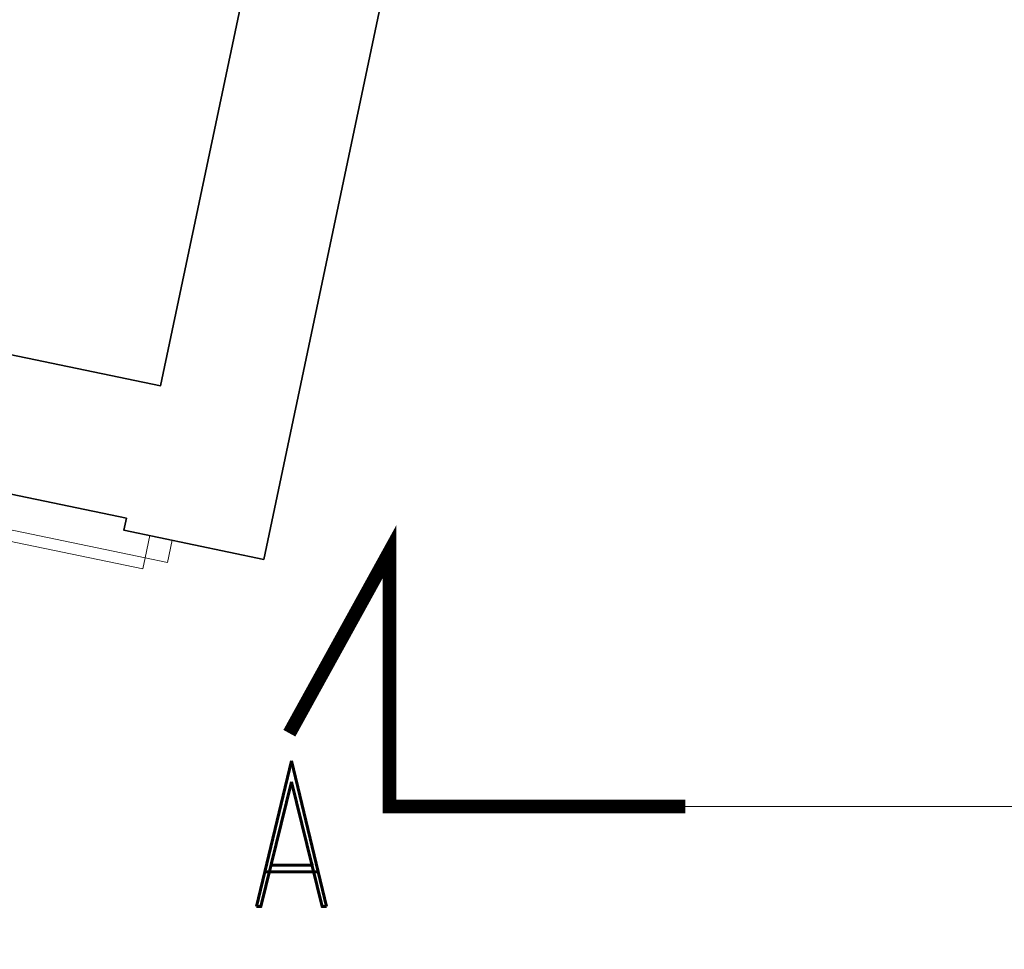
# Model space of a CAD drawing. Header units: inches. Extents: x 0 to 111471, y -105323 to 11070.
# Tile 129 of 256: x 42751 to 42967, y -27778 to -27574. Entities that reach past the tile are written whole.
import ezdxf

# ---------------------------------------------------------------- set-up
doc = ezdxf.new("R2010")
doc.units = ezdxf.units.IN
doc.header["$MEASUREMENT"] = 0
for name, color, linetype, lineweight in [('888 drzwi i okna', 4, 'Continuous', 0), ('888 hatch antracyt szary', 251, 'Continuous', 0), ('888 opisy', 3, 'Continuous', 0), ('888 sciany istniejące', 2, 'Continuous', 35), ('888 zieleń', 3, 'Continuous', 9)]:
    doc.layers.add(name, color=color, linetype=linetype, lineweight=lineweight)
doc.styles.add('TS 100_opisy bold', font='romand.shx', dxfattribs={"width": 0.7, "height": 16})

# ---------------------------------------------------------------- blocks, each defined once
blk = doc.blocks.new('G$C5DCD40D1')
at = {"layer": '888 drzwi i okna', "ltscale": 0.01}
for points in [[(-5, 202), (0, 202), (0, 207), (-5, 207)], [(-5, 199.5), (-5, 202), (-103.5, 202), (-103.5, 199.5)], [(-5, 7.5), (-5, 5), (-103.5, 5), (-103.5, 7.5)], [(-5, 0), (0, 0), (0, 5), (-5, 5)]]:
    blk.add_lwpolyline(points, close=True, dxfattribs=at)
for centre, start, end in [((-5, 202), 180, 270), ((-5, 5), 90, 180)]:
    blk.add_arc(centre, 98.5, start, end, dxfattribs=at)

msp = doc.modelspace()

# ---------------------------------------------------------------- linework, layer by layer
at = {"layer": '888 opisy', "ltscale": 0.01}
msp.add_lwpolyline([(42862.855, -27747.046), (45393.524, -27747.046)], dxfattribs=at)
at = {"layer": '888 sciany istniejące', "elevation": -3}
for points in [[(42316.85, -27557.93), (42781.921, -27654.667), (42843.205, -27363.827)], [(42774.421, -27683.751), (42773.868, -27686.412), (42804.546, -27692.792), (42873.918, -27363.57)], [(42324.11, -27590.081), (42774.421, -27683.751)]]:
    msp.add_lwpolyline(points, dxfattribs=at)
at = {"layer": '888 zieleń', "linetype": 'Continuous', "ltscale": 2, "const_width": 3}
msp.add_lwpolyline([(42810.19, -27730.972), (42832.177, -27691.107), (42832.177, -27747.046), (42897.113, -27747.046)], dxfattribs=at)

# ---------------------------------------------------------------- block references
at = {"layer": '888 hatch antracyt szary', "ltscale": 0.01, "rotation": 348.2518796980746}
msp.add_blockref('G$C5DCD40D1', (42742.296, -27891.247, -3), dxfattribs=at)

# ---------------------------------------------------------------- texts
at = {"layer": '888 zieleń', "linetype": 'Continuous', "ltscale": 2, "insert": (42820.268, -27737.055), "char_height": 32, "width": 207.99972, "attachment_point": 3, "style": 'TS 100_opisy bold'}
msp.add_mtext('A', dxfattribs=at)

doc.saveas('drawing.dxf')
